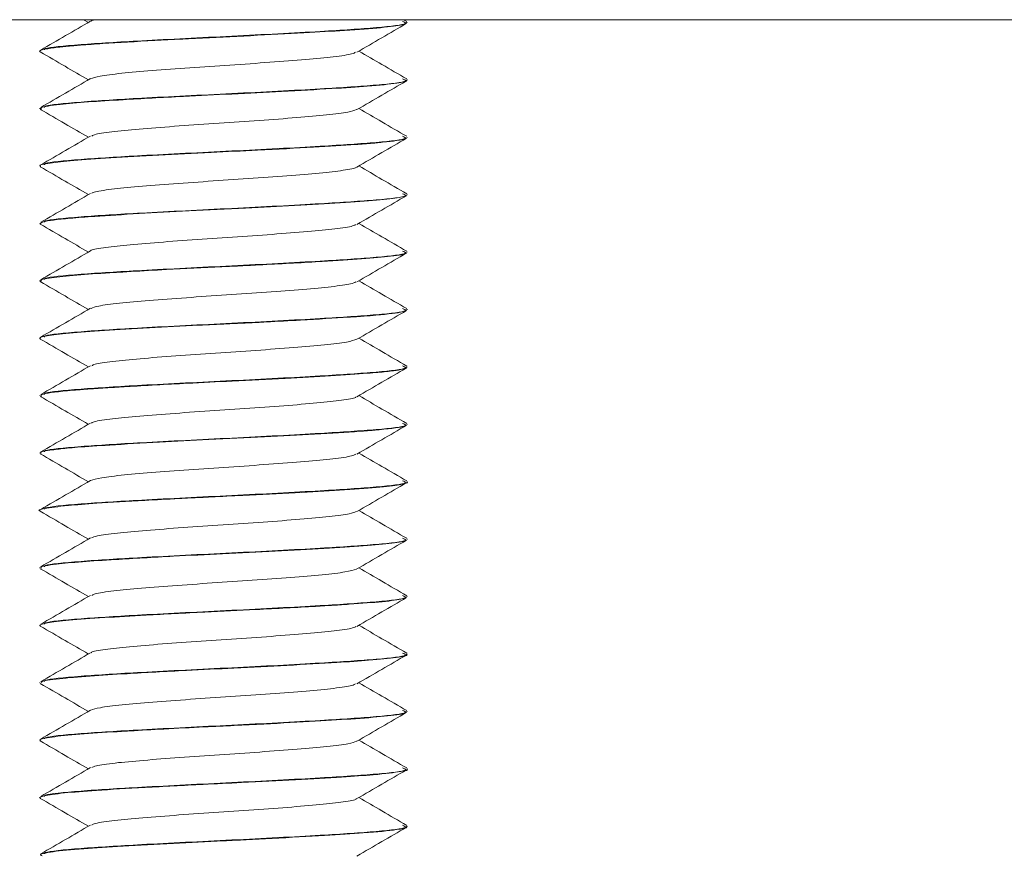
# Model space of a CAD drawing. Header units: millimetres. Extents: x 232 to 1296, y -47 to 1176.
# Tile 26 of 32: x 909 to 930, y 648 to 666. Entities that reach past the tile are written whole.
import ezdxf

# ---------------------------------------------------------------- set-up
doc = ezdxf.new("R2010")
doc.units = ezdxf.units.MM

msp = doc.modelspace()

# ---------------------------------------------------------------- linework, layer by layer
at = {"color": 7, "linetype": 'Continuous', "lineweight": 15}
for p, q in [((1042.82, 665.698), (892.82, 665.698)), ((910.273, 665.698), (910.375, 665.639)), ((917.307, 665.659), (917.24, 665.698)), ((917.32, 665.634), (917.32, 665.644)), ((909.32, 665.019), (909.32, 665.009)), ((917.32, 664.384), (917.32, 664.394)), ((909.32, 663.769), (909.32, 663.759)), ((917.32, 663.134), (917.32, 663.144)), ((909.32, 662.519), (909.32, 662.509)), ((917.32, 661.884), (917.32, 661.894)), ((909.32, 661.269), (909.32, 661.259)), ((917.32, 660.634), (917.32, 660.644)), ((909.32, 660.019), (909.32, 660.009)), ((917.32, 659.384), (917.32, 659.394)), ((909.32, 658.769), (909.32, 658.759)), ((917.32, 658.134), (917.32, 658.144)), ((909.32, 657.519), (909.32, 657.509)), ((917.32, 656.884), (917.32, 656.894)), ((909.32, 656.269), (909.32, 656.259)), ((917.32, 655.634), (917.32, 655.644)), ((909.32, 655.019), (909.32, 655.009)), ((917.32, 654.384), (917.32, 654.394)), ((909.32, 653.769), (909.32, 653.759)), ((917.32, 653.134), (917.32, 653.144)), ((909.32, 652.519), (909.32, 652.509)), ((917.32, 651.884), (917.32, 651.894)), ((909.32, 651.269), (909.32, 651.259)), ((917.32, 650.634), (917.32, 650.644)), ((909.32, 650.019), (909.32, 650.009)), ((917.32, 649.384), (917.32, 649.394)), ((909.32, 648.769), (909.32, 648.759)), ((917.32, 648.134), (917.32, 648.144))]:
    msp.add_line(p, q, dxfattribs=at)
for points, knots in [([(910.554, 665.698), (910.505, 665.69), (910.436, 665.679), (910.437, 665.668), (910.438, 665.665)], [0, 0, 0, 0, 0.700769, 1, 1, 1, 1]), ([(909.333, 664.996), (909.33, 664.997), (909.276, 665.019), (909.388, 665.054), (909.666, 665.094), (909.865, 665.115), (909.968, 665.125), (910.073, 665.134), (910.296, 665.152), (910.823, 665.188), (911.586, 665.233), (912.302, 665.271), (912.997, 665.306), (913.924, 665.35), (915.046, 665.409), (916.03, 665.468), (916.782, 665.523), (917.251, 665.583), (917.284, 665.618), (917.3, 665.634)], [0, 0, 0, 0, 0.005382, 0.104714, 0.167534, 0.189095, 0.200969, 0.213143, 0.232692, 0.287375, 0.390821, 0.437924, 0.463176, 0.556612, 0.651586, 0.734536, 0.829958, 0.923692, 1, 1, 1, 1]), ([(910.42, 665.665), (910.24, 665.561), (909.88, 665.351), (909.519, 665.142), (909.339, 665.038)], [0, 0, 0, 0, 0.499595, 1, 1, 1, 1]), ([(917.217, 665.66), (917.256, 665.645), (917.364, 665.601), (916.73, 665.525), (915.417, 665.438), (913.512, 665.34), (911.556, 665.244), (910.144, 665.156), (909.411, 665.086), (909.42, 665.048), (909.422, 665.039)], [0, 0, 0, 0, 0.076375, 0.215323, 0.351891, 0.514586, 0.676367, 0.813285, 0.952054, 1, 1, 1, 1]), ([(916.224, 664.991), (916.404, 665.095), (916.763, 665.304), (917.123, 665.512), (917.302, 665.616)], [0, 0, 0, 0, 0.499761, 1, 1, 1, 1]), ([(909.329, 664.996), (909.509, 664.892), (909.857, 664.69), (910.206, 664.487), (910.375, 664.389)], [0, 0, 0, 0, 0.516748, 1, 1, 1, 1]), ([(916.195, 664.991), (916.175, 664.978), (916.122, 664.946), (915.743, 664.89), (915.129, 664.833), (914.342, 664.771), (913.462, 664.71), (912.569, 664.652), (911.746, 664.589), (911.069, 664.531), (910.59, 664.472), (910.48, 664.433), (910.428, 664.414)], [0, 0, 0, 0, 0.066202, 0.171916, 0.275267, 0.380771, 0.485627, 0.589396, 0.695229, 0.798811, 0.903905, 1, 1, 1, 1]), ([(917.307, 664.409), (917.127, 664.513), (916.78, 664.715), (916.432, 664.917), (916.265, 665.014)], [0, 0, 0, 0, 0.517497, 1, 1, 1, 1]), ([(910.42, 664.415), (910.24, 664.311), (909.88, 664.101), (909.519, 663.892), (909.339, 663.788)], [0, 0, 0, 0, 0.499594, 1, 1, 1, 1]), ([(917.217, 664.41), (917.256, 664.395), (917.364, 664.351), (916.73, 664.275), (915.417, 664.188), (913.512, 664.09), (911.556, 663.994), (910.144, 663.906), (909.411, 663.836), (909.42, 663.798), (909.422, 663.789)], [0, 0, 0, 0, 0.0763754, 0.2153235, 0.3518906, 0.5145863, 0.6763669, 0.8132845, 0.9520543, 1, 1, 1, 1]), ([(909.353, 663.746), (909.342, 663.759), (909.311, 663.793), (909.672, 663.85), (910.322, 663.907), (911.221, 663.962), (912.312, 664.023), (913.515, 664.081), (914.64, 664.137), (915.664, 664.196), (916.553, 664.253), (917.104, 664.313), (917.337, 664.358), (917.302, 664.38), (917.294, 664.384)], [0, 0, 0, 0, 0.063775, 0.168377, 0.252957, 0.330309, 0.441639, 0.524424, 0.610461, 0.706588, 0.790475, 0.894394, 0.978109, 1, 1, 1, 1]), ([(916.224, 663.741), (916.404, 663.845), (916.763, 664.054), (917.123, 664.262), (917.302, 664.366)], [0, 0, 0, 0, 0.499761, 1, 1, 1, 1]), ([(909.329, 663.746), (909.509, 663.642), (909.857, 663.44), (910.206, 663.237), (910.375, 663.139)], [0, 0, 0, 0, 0.516749, 1, 1, 1, 1]), ([(916.216, 663.742), (916.167, 663.723), (916.066, 663.684), (915.597, 663.624), (914.928, 663.567), (914.11, 663.504), (913.218, 663.445), (912.336, 663.385), (911.543, 663.322), (910.92, 663.266), (910.531, 663.21), (910.472, 663.177), (910.449, 663.165)], [0, 0, 0, 0, 0.095854, 0.201092, 0.304581, 0.410399, 0.514327, 0.619011, 0.72461, 0.827947, 0.933596, 1, 1, 1, 1]), ([(917.307, 663.159), (917.127, 663.263), (916.78, 663.465), (916.432, 663.667), (916.265, 663.764)], [0, 0, 0, 0, 0.517497, 1, 1, 1, 1]), ([(909.338, 662.509), (909.332, 662.511), (909.282, 662.533), (909.503, 662.574), (910.017, 662.634), (910.839, 662.689), (911.879, 662.75), (912.994, 662.807), (914.162, 662.861), (915.268, 662.922), (916.003, 662.967), (916.357, 662.993), (916.463, 663.001), (916.515, 663.005), (916.538, 663.007), (916.547, 663.008), (916.55, 663.008), (916.551, 663.008), (916.551, 663.008), (916.551, 663.008), (916.551, 663.008), (916.551, 663.008), (916.551, 663.008), (916.551, 663.008), (916.553, 663.008), (916.581, 663.01), (916.662, 663.017), (916.981, 663.048), (917.295, 663.089), (917.287, 663.123), (917.285, 663.134)], [0, 0, 0, 0, 0.01268, 0.107197, 0.196399, 0.289776, 0.385371, 0.478134, 0.559034, 0.662861, 0.755014, 0.778127, 0.789685, 0.795464, 0.798354, 0.799076, 0.799257, 0.799347, 0.799392, 0.799395, 0.799396, 0.799397, 0.7994, 0.799405, 0.799494, 0.79987, 0.811223, 0.83261, 0.945853, 1, 1, 1, 1]), ([(910.42, 663.165), (910.24, 663.061), (909.88, 662.851), (909.519, 662.642), (909.339, 662.538)], [0, 0, 0, 0, 0.499595, 1, 1, 1, 1]), ([(917.217, 663.16), (917.256, 663.145), (917.364, 663.101), (916.73, 663.025), (915.417, 662.938), (913.512, 662.84), (911.556, 662.744), (910.144, 662.656), (909.411, 662.586), (909.42, 662.548), (909.422, 662.539)], [0, 0, 0, 0, 0.076375, 0.215323, 0.351891, 0.514586, 0.676367, 0.813285, 0.952054, 1, 1, 1, 1]), ([(916.224, 662.491), (916.404, 662.595), (916.763, 662.804), (917.123, 663.012), (917.302, 663.116)], [0, 0, 0, 0, 0.499761, 1, 1, 1, 1]), ([(909.329, 662.496), (909.509, 662.392), (909.857, 662.19), (910.206, 661.987), (910.375, 661.889)], [0, 0, 0, 0, 0.516749, 1, 1, 1, 1]), ([(916.207, 662.49), (916.207, 662.487), (916.206, 662.465), (915.948, 662.418), (915.44, 662.359), (914.716, 662.3), (913.872, 662.237), (912.974, 662.18), (912.11, 662.118), (911.352, 662.057), (910.789, 661.999), (910.478, 661.949), (910.455, 661.922), (910.45, 661.915)], [0, 0, 0, 0, 0.016896, 0.122899, 0.2276, 0.332081, 0.438144, 0.541827, 0.647537, 0.752836, 0.856785, 0.962923, 1, 1, 1, 1]), ([(917.307, 661.909), (917.127, 662.013), (916.78, 662.215), (916.432, 662.417), (916.265, 662.514)], [0, 0, 0, 0, 0.517497, 1, 1, 1, 1]), ([(909.329, 661.246), (909.333, 661.263), (909.343, 661.305), (909.814, 661.365), (910.569, 661.422), (911.445, 661.475), (912.583, 661.537), (913.763, 661.592), (914.903, 661.651), (915.902, 661.71), (916.688, 661.765), (917.218, 661.826), (917.283, 661.865), (917.317, 661.884)], [0, 0, 0, 0, 0.083089, 0.202202, 0.26851, 0.361709, 0.45139, 0.547628, 0.63402, 0.724826, 0.817055, 0.906751, 1, 1, 1, 1]), ([(910.42, 661.915), (910.24, 661.811), (909.88, 661.601), (909.519, 661.392), (909.339, 661.288)], [0, 0, 0, 0, 0.499595, 1, 1, 1, 1]), ([(917.217, 661.91), (917.256, 661.895), (917.364, 661.851), (916.73, 661.775), (915.417, 661.688), (913.512, 661.59), (911.556, 661.494), (910.144, 661.406), (909.411, 661.336), (909.42, 661.298), (909.422, 661.289)], [0, 0, 0, 0, 0.0763754, 0.2153235, 0.3518906, 0.5145863, 0.6763669, 0.8132845, 0.9520543, 1, 1, 1, 1]), ([(916.224, 661.241), (916.404, 661.345), (916.763, 661.554), (917.123, 661.762), (917.302, 661.866)], [0, 0, 0, 0, 0.499761, 1, 1, 1, 1]), ([(909.329, 661.246), (909.509, 661.142), (909.857, 660.94), (910.206, 660.737), (910.375, 660.639)], [0, 0, 0, 0, 0.516749, 1, 1, 1, 1]), ([(916.193, 661.24), (916.185, 661.232), (916.158, 661.204), (915.833, 661.151), (915.26, 661.094), (914.497, 661.033), (913.63, 660.971), (912.732, 660.914), (911.892, 660.85), (911.174, 660.792), (910.678, 660.732), (910.429, 660.688), (910.429, 660.667), (910.429, 660.665)], [0, 0, 0, 0, 0.046171, 0.152301, 0.25618, 0.361558, 0.467199, 0.570908, 0.67699, 0.781359, 0.886166, 0.992126, 1, 1, 1, 1]), ([(917.307, 660.659), (917.127, 660.763), (916.78, 660.965), (916.432, 661.167), (916.265, 661.264)], [0, 0, 0, 0, 0.517497, 1, 1, 1, 1]), ([(909.356, 660.009), (909.347, 660.015), (909.308, 660.041), (909.587, 660.087), (910.147, 660.144), (910.779, 660.184), (911.419, 660.223), (912.183, 660.265), (913.026, 660.308), (913.734, 660.341), (914.492, 660.38), (915.427, 660.431), (916.376, 660.49), (917.023, 660.551), (917.326, 660.6), (917.297, 660.628), (917.29, 660.634)], [0, 0, 0, 0, 0.0322, 0.126589, 0.216571, 0.297771, 0.332484, 0.399602, 0.497081, 0.533477, 0.569059, 0.680622, 0.770421, 0.863692, 0.967543, 1, 1, 1, 1]), ([(910.42, 660.665), (910.24, 660.561), (909.88, 660.351), (909.519, 660.142), (909.339, 660.038)], [0, 0, 0, 0, 0.499595, 1, 1, 1, 1]), ([(917.217, 660.66), (917.256, 660.645), (917.364, 660.601), (916.73, 660.525), (915.417, 660.438), (913.512, 660.34), (911.556, 660.244), (910.144, 660.156), (909.411, 660.086), (909.42, 660.048), (909.422, 660.039)], [0, 0, 0, 0, 0.076375, 0.215323, 0.351891, 0.514586, 0.676367, 0.813285, 0.952054, 1, 1, 1, 1]), ([(916.224, 659.991), (916.404, 660.095), (916.763, 660.304), (917.123, 660.512), (917.302, 660.616)], [0, 0, 0, 0, 0.499761, 1, 1, 1, 1]), ([(909.329, 659.996), (909.509, 659.892), (909.857, 659.69), (910.206, 659.487), (910.375, 659.389)], [0, 0, 0, 0, 0.516749, 1, 1, 1, 1]), ([(916.199, 659.991), (916.172, 659.977), (916.105, 659.942), (915.699, 659.885), (915.067, 659.828), (914.269, 659.765), (913.385, 659.705), (912.495, 659.647), (911.681, 659.583), (911.021, 659.527), (910.571, 659.468), (910.479, 659.431), (910.437, 659.414)], [0, 0, 0, 0, 0.0755262, 0.1811333, 0.2844711, 0.3901168, 0.4946996, 0.5987235, 0.7045264, 0.8079738, 0.9132851, 1, 1, 1, 1]), ([(917.307, 659.409), (917.127, 659.513), (916.78, 659.715), (916.432, 659.917), (916.265, 660.014)], [0, 0, 0, 0, 0.517497, 1, 1, 1, 1]), ([(909.335, 658.746), (909.33, 658.748), (909.285, 658.771), (909.419, 658.813), (909.91, 658.875), (910.689, 658.93), (911.671, 658.987), (912.613, 659.038), (913.343, 659.073), (913.832, 659.096), (914.372, 659.124), (915.152, 659.165), (915.87, 659.209), (916.373, 659.243), (916.842, 659.282), (917.252, 659.33), (917.287, 659.369), (917.301, 659.384)], [0, 0, 0, 0, 0.011646, 0.108454, 0.199968, 0.290293, 0.380621, 0.468307, 0.516624, 0.551391, 0.583034, 0.645226, 0.743586, 0.781912, 0.81547, 0.926721, 1, 1, 1, 1]), ([(910.42, 659.415), (910.24, 659.311), (909.88, 659.101), (909.519, 658.892), (909.339, 658.788)], [0, 0, 0, 0, 0.499594, 1, 1, 1, 1]), ([(917.217, 659.41), (917.256, 659.395), (917.364, 659.351), (916.73, 659.275), (915.417, 659.188), (913.512, 659.09), (911.556, 658.994), (910.144, 658.906), (909.411, 658.836), (909.42, 658.798), (909.422, 658.789)], [0, 0, 0, 0, 0.076375, 0.215323, 0.351891, 0.514586, 0.676367, 0.813285, 0.952054, 1, 1, 1, 1]), ([(916.224, 658.741), (916.404, 658.845), (916.763, 659.054), (917.123, 659.262), (917.302, 659.366)], [0, 0, 0, 0, 0.499761, 1, 1, 1, 1]), ([(909.329, 658.746), (909.509, 658.642), (909.857, 658.44), (910.206, 658.237), (910.375, 658.139)], [0, 0, 0, 0, 0.516749, 1, 1, 1, 1]), ([(916.224, 658.741), (916.165, 658.721), (916.045, 658.68), (915.547, 658.619), (914.863, 658.562), (914.036, 658.498), (913.141, 658.441), (912.264, 658.38), (911.481, 658.317), (910.877, 658.261), (910.514, 658.207), (910.468, 658.176), (910.452, 658.165)], [0, 0, 0, 0, 0.104172, 0.209304, 0.313069, 0.419028, 0.522842, 0.627912, 0.73348, 0.836972, 0.94284, 1, 1, 1, 1]), ([(917.307, 658.159), (917.127, 658.263), (916.78, 658.465), (916.432, 658.667), (916.265, 658.764)], [0, 0, 0, 0, 0.517497, 1, 1, 1, 1]), ([(909.354, 657.496), (909.344, 657.51), (909.315, 657.55), (909.696, 657.601), (910.085, 657.635), (910.188, 657.643), (910.203, 657.644), (910.208, 657.645), (910.208, 657.645), (910.208, 657.645), (910.208, 657.645), (910.208, 657.645), (910.209, 657.645), (910.211, 657.645), (910.217, 657.646), (910.23, 657.647), (910.256, 657.649), (910.311, 657.653), (910.483, 657.665), (910.777, 657.684), (911.452, 657.725), (912.375, 657.776), (913.574, 657.833), (914.659, 657.887), (915.676, 657.947), (916.315, 657.987), (916.753, 658.025), (917.103, 658.064), (917.336, 658.103), (917.295, 658.128), (917.286, 658.134)], [0, 0, 0, 0, 0.070099, 0.193561, 0.226783, 0.230527, 0.232445, 0.232476, 0.23249, 0.232494, 0.232496, 0.232498, 0.232509, 0.232596, 0.233295, 0.234693, 0.237488, 0.243078, 0.254259, 0.297931, 0.337167, 0.448533, 0.525001, 0.616601, 0.704003, 0.790609, 0.820801, 0.879166, 0.971874, 1, 1, 1, 1]), ([(910.42, 658.165), (910.24, 658.061), (909.88, 657.851), (909.519, 657.642), (909.339, 657.538)], [0, 0, 0, 0, 0.499594, 1, 1, 1, 1]), ([(917.217, 658.16), (917.256, 658.145), (917.364, 658.101), (916.73, 658.025), (915.417, 657.938), (913.512, 657.84), (911.556, 657.744), (910.144, 657.656), (909.411, 657.586), (909.42, 657.548), (909.422, 657.539)], [0, 0, 0, 0, 0.076375, 0.215323, 0.351891, 0.514586, 0.676367, 0.813285, 0.952054, 1, 1, 1, 1]), ([(916.224, 657.491), (916.404, 657.595), (916.763, 657.804), (917.123, 658.012), (917.302, 658.116)], [0, 0, 0, 0, 0.499761, 1, 1, 1, 1]), ([(909.329, 657.496), (909.509, 657.392), (909.857, 657.19), (910.206, 656.987), (910.375, 656.889)], [0, 0, 0, 0, 0.516749, 1, 1, 1, 1]), ([(916.2, 657.49), (916.199, 657.486), (916.191, 657.461), (915.914, 657.413), (915.385, 657.354), (914.648, 657.295), (913.796, 657.232), (912.897, 657.175), (912.04, 657.112), (911.294, 657.052), (910.752, 656.994), (910.462, 656.945), (910.448, 656.92), (910.445, 656.915)], [0, 0, 0, 0, 0.02609, 0.132175, 0.236563, 0.341362, 0.447333, 0.550965, 0.656834, 0.761873, 0.86604, 0.972164, 1, 1, 1, 1]), ([(917.307, 656.909), (917.127, 657.013), (916.78, 657.215), (916.432, 657.417), (916.265, 657.514)], [0, 0, 0, 0, 0.5174965, 1, 1, 1, 1]), ([(910.42, 656.915), (910.24, 656.811), (909.88, 656.601), (909.519, 656.392), (909.339, 656.288)], [0, 0, 0, 0, 0.499594, 1, 1, 1, 1]), ([(917.217, 656.91), (917.256, 656.895), (917.364, 656.851), (916.73, 656.775), (915.417, 656.688), (913.512, 656.59), (911.556, 656.494), (910.144, 656.406), (909.411, 656.336), (909.42, 656.298), (909.422, 656.289)], [0, 0, 0, 0, 0.076375, 0.215323, 0.351891, 0.514586, 0.676367, 0.813285, 0.952054, 1, 1, 1, 1]), ([(909.352, 656.259), (909.342, 656.264), (909.299, 656.288), (909.514, 656.325), (909.843, 656.364), (910.248, 656.4), (910.873, 656.441), (911.862, 656.498), (913.033, 656.559), (914.21, 656.614), (915.354, 656.677), (916.068, 656.721), (916.415, 656.747), (916.491, 656.753), (916.511, 656.755), (916.515, 656.755), (916.515, 656.755), (916.515, 656.755), (916.515, 656.755), (916.515, 656.755), (916.515, 656.755), (916.516, 656.755), (916.518, 656.755), (916.543, 656.757), (916.61, 656.763), (916.953, 656.794), (917.291, 656.837), (917.288, 656.873), (917.287, 656.884)], [0, 0, 0, 0, 0.025281, 0.117138, 0.175332, 0.207793, 0.28755, 0.386952, 0.474879, 0.571535, 0.66504, 0.765043, 0.786638, 0.793307, 0.794544, 0.794686, 0.794756, 0.794758, 0.794759, 0.794762, 0.794768, 0.794818, 0.794943, 0.795786, 0.804608, 0.822148, 0.944699, 1, 1, 1, 1]), ([(916.224, 656.241), (916.404, 656.345), (916.763, 656.554), (917.123, 656.762), (917.302, 656.866)], [0, 0, 0, 0, 0.499761, 1, 1, 1, 1]), ([(917.307, 655.659), (917.127, 655.763), (916.78, 655.965), (916.432, 656.167), (916.265, 656.264)], [0, 0, 0, 0, 0.517497, 1, 1, 1, 1]), ([(909.329, 656.246), (909.509, 656.142), (909.857, 655.94), (910.206, 655.737), (910.375, 655.639)], [0, 0, 0, 0, 0.516749, 1, 1, 1, 1]), ([(916.193, 656.241), (916.18, 656.23), (916.142, 656.2), (915.793, 656.146), (915.201, 656.089), (914.426, 656.027), (913.553, 655.966), (912.657, 655.909), (911.823, 655.845), (911.129, 655.787), (910.616, 655.726), (910.486, 655.685), (910.42, 655.665)], [0, 0, 0, 0, 0.055425, 0.16145, 0.265118, 0.370641, 0.476007, 0.579776, 0.68583, 0.789869, 0.894894, 1, 1, 1, 1]), ([(909.335, 654.996), (909.332, 654.997), (909.252, 655.017), (909.405, 655.056), (909.827, 655.117), (910.595, 655.174), (911.442, 655.225), (912.172, 655.264), (912.558, 655.284), (912.697, 655.291), (912.762, 655.294), (912.79, 655.296), (912.884, 655.3), (913.2, 655.316), (913.904, 655.349), (914.885, 655.4), (915.896, 655.46), (916.687, 655.515), (917.114, 655.564), (917.271, 655.604), (917.345, 655.622), (917.313, 655.633), (917.309, 655.634)], [0, 0, 0, 0, 0.0038, 0.09301, 0.196862, 0.272657, 0.372006, 0.434106, 0.453276, 0.464496, 0.467125, 0.468675, 0.471175, 0.489369, 0.542999, 0.6355, 0.723154, 0.816145, 0.907576, 0.948455, 0.99428, 1, 1, 1, 1]), ([(910.42, 655.665), (910.24, 655.561), (909.88, 655.351), (909.519, 655.142), (909.339, 655.038)], [0, 0, 0, 0, 0.499594, 1, 1, 1, 1]), ([(917.217, 655.66), (917.256, 655.645), (917.364, 655.601), (916.73, 655.525), (915.417, 655.438), (913.512, 655.34), (911.556, 655.244), (910.144, 655.156), (909.411, 655.086), (909.42, 655.048), (909.422, 655.039)], [0, 0, 0, 0, 0.076375, 0.215323, 0.351891, 0.514586, 0.676367, 0.813285, 0.952054, 1, 1, 1, 1]), ([(916.224, 654.991), (916.404, 655.095), (916.763, 655.304), (917.123, 655.512), (917.302, 655.616)], [0, 0, 0, 0, 0.499761, 1, 1, 1, 1]), ([(909.329, 654.996), (909.509, 654.892), (909.857, 654.69), (910.206, 654.487), (910.375, 654.389)], [0, 0, 0, 0, 0.516749, 1, 1, 1, 1]), ([(916.206, 654.991), (916.169, 654.975), (916.087, 654.939), (915.653, 654.88), (915.004, 654.823), (914.196, 654.76), (913.308, 654.701), (912.422, 654.642), (911.617, 654.578), (910.974, 654.522), (910.552, 654.464), (910.476, 654.429), (910.444, 654.415)], [0, 0, 0, 0, 0.084872, 0.190333, 0.293709, 0.399458, 0.503729, 0.608059, 0.713792, 0.817157, 0.922647, 1, 1, 1, 1]), ([(917.307, 654.409), (917.127, 654.513), (916.78, 654.715), (916.432, 654.917), (916.265, 655.014)], [0, 0, 0, 0, 0.517497, 1, 1, 1, 1]), ([(909.36, 653.759), (909.349, 653.765), (909.301, 653.793), (909.608, 653.84), (910.194, 653.897), (911.047, 653.951), (912.11, 654.013), (913.324, 654.072), (914.464, 654.127), (915.525, 654.187), (916.413, 654.243), (917.015, 654.3), (917.318, 654.349), (917.286, 654.376), (917.276, 654.384)], [0, 0, 0, 0, 0.031776, 0.136212, 0.220917, 0.300182, 0.412068, 0.498314, 0.590512, 0.683974, 0.774482, 0.868639, 0.958277, 1, 1, 1, 1]), ([(910.42, 654.415), (910.24, 654.311), (909.88, 654.101), (909.519, 653.892), (909.339, 653.788)], [0, 0, 0, 0, 0.499595, 1, 1, 1, 1]), ([(917.217, 654.41), (917.256, 654.395), (917.364, 654.351), (916.73, 654.275), (915.417, 654.188), (913.512, 654.09), (911.556, 653.994), (910.144, 653.906), (909.411, 653.836), (909.42, 653.798), (909.422, 653.789)], [0, 0, 0, 0, 0.076375, 0.215323, 0.351891, 0.514586, 0.676367, 0.813285, 0.952054, 1, 1, 1, 1]), ([(916.224, 653.741), (916.404, 653.845), (916.763, 654.054), (917.123, 654.262), (917.302, 654.366)], [0, 0, 0, 0, 0.499761, 1, 1, 1, 1]), ([(909.329, 653.746), (909.509, 653.642), (909.857, 653.44), (910.206, 653.237), (910.375, 653.139)], [0, 0, 0, 0, 0.516749, 1, 1, 1, 1]), ([(916.217, 653.737), (916.15, 653.716), (916.015, 653.675), (915.495, 653.614), (914.796, 653.556), (913.96, 653.493), (913.064, 653.436), (912.193, 653.374), (911.421, 653.312), (910.835, 653.255), (910.497, 653.203), (910.463, 653.174), (910.452, 653.165)], [0, 0, 0, 0, 0.106514, 0.212212, 0.31701, 0.423789, 0.528244, 0.634375, 0.740587, 0.844989, 0.951753, 1, 1, 1, 1]), ([(917.307, 653.159), (917.127, 653.263), (916.78, 653.465), (916.432, 653.667), (916.265, 653.764)], [0, 0, 0, 0, 0.517497, 1, 1, 1, 1]), ([(909.333, 652.496), (909.329, 652.498), (909.286, 652.521), (909.418, 652.562), (909.914, 652.625), (910.671, 652.679), (911.685, 652.739), (912.834, 652.799), (914.122, 652.86), (915.071, 652.911), (915.712, 652.95), (916.241, 652.983), (916.819, 653.028), (917.257, 653.084), (917.284, 653.119), (917.296, 653.134)], [0, 0, 0, 0, 0.010758, 0.109978, 0.199223, 0.291117, 0.37471, 0.478605, 0.565214, 0.673439, 0.710331, 0.744912, 0.83497, 0.926493, 1, 1, 1, 1]), ([(910.42, 653.165), (910.24, 653.061), (909.88, 652.851), (909.519, 652.642), (909.339, 652.538)], [0, 0, 0, 0, 0.499594, 1, 1, 1, 1]), ([(917.217, 653.16), (917.256, 653.145), (917.364, 653.101), (916.73, 653.025), (915.417, 652.938), (913.512, 652.84), (911.556, 652.744), (910.144, 652.656), (909.411, 652.586), (909.42, 652.548), (909.422, 652.539)], [0, 0, 0, 0, 0.0763754, 0.2153235, 0.3518906, 0.5145863, 0.6763669, 0.8132845, 0.9520543, 1, 1, 1, 1]), ([(916.224, 652.491), (916.404, 652.595), (916.763, 652.804), (917.123, 653.012), (917.302, 653.116)], [0, 0, 0, 0, 0.499761, 1, 1, 1, 1]), ([(909.329, 652.496), (909.509, 652.392), (909.857, 652.19), (910.206, 651.987), (910.375, 651.889)], [0, 0, 0, 0, 0.516749, 1, 1, 1, 1]), ([(916.196, 652.49), (916.192, 652.484), (916.176, 652.458), (915.878, 652.408), (915.328, 652.35), (914.579, 652.289), (913.72, 652.227), (912.821, 652.17), (911.972, 652.107), (911.238, 652.047), (910.717, 651.988), (910.447, 651.942), (910.44, 651.919), (910.439, 651.915)], [0, 0, 0, 0, 0.035316, 0.141445, 0.245567, 0.350654, 0.456496, 0.560131, 0.66612, 0.770862, 0.875302, 0.981374, 1, 1, 1, 1]), ([(917.307, 651.909), (917.127, 652.013), (916.78, 652.215), (916.432, 652.417), (916.265, 652.514)], [0, 0, 0, 0, 0.517497, 1, 1, 1, 1]), ([(910.42, 651.915), (910.24, 651.811), (909.88, 651.601), (909.519, 651.392), (909.339, 651.288)], [0, 0, 0, 0, 0.499594, 1, 1, 1, 1]), ([(909.363, 651.259), (909.354, 651.268), (909.323, 651.298), (909.68, 651.35), (910.348, 651.408), (911.288, 651.466), (912.383, 651.527), (913.594, 651.584), (914.74, 651.642), (915.746, 651.701), (916.572, 651.755), (917.106, 651.813), (917.348, 651.858), (917.302, 651.88), (917.294, 651.884)], [0, 0, 0, 0, 0.043969, 0.148454, 0.241466, 0.324033, 0.434964, 0.517961, 0.61183, 0.711213, 0.789625, 0.888039, 0.980939, 1, 1, 1, 1]), ([(917.217, 651.91), (917.256, 651.895), (917.364, 651.851), (916.73, 651.775), (915.417, 651.688), (913.512, 651.59), (911.556, 651.494), (910.144, 651.406), (909.411, 651.336), (909.42, 651.298), (909.422, 651.289)], [0, 0, 0, 0, 0.076375, 0.215323, 0.351891, 0.514586, 0.676367, 0.813285, 0.952054, 1, 1, 1, 1]), ([(916.224, 651.241), (916.404, 651.345), (916.763, 651.554), (917.123, 651.762), (917.302, 651.866)], [0, 0, 0, 0, 0.499761, 1, 1, 1, 1]), ([(909.329, 651.246), (909.509, 651.142), (909.857, 650.94), (910.206, 650.737), (910.375, 650.639)], [0, 0, 0, 0, 0.516749, 1, 1, 1, 1]), ([(916.195, 651.241), (916.175, 651.229), (916.125, 651.196), (915.75, 651.141), (915.14, 651.084), (914.354, 651.022), (913.476, 650.961), (912.582, 650.903), (911.757, 650.84), (911.078, 650.782), (910.593, 650.722), (910.481, 650.683), (910.427, 650.664)], [0, 0, 0, 0, 0.064596, 0.170324, 0.273684, 0.379158, 0.484059, 0.587789, 0.693623, 0.797233, 0.902285, 1, 1, 1, 1]), ([(917.307, 650.659), (917.127, 650.763), (916.78, 650.965), (916.432, 651.167), (916.265, 651.264)], [0, 0, 0, 0, 0.517497, 1, 1, 1, 1]), ([(909.335, 650.009), (909.33, 650.011), (909.289, 650.033), (909.5, 650.075), (910.029, 650.135), (910.641, 650.176), (911.071, 650.202), (911.429, 650.223), (912.041, 650.258), (913.027, 650.308), (914.182, 650.362), (915.317, 650.425), (916.255, 650.482), (916.954, 650.542), (917.304, 650.595), (917.294, 650.625), (917.292, 650.634)], [0, 0, 0, 0, 0.011802, 0.103423, 0.202849, 0.292958, 0.3069, 0.330376, 0.394574, 0.467134, 0.57049, 0.666454, 0.754985, 0.850861, 0.954823, 1, 1, 1, 1]), ([(910.42, 650.665), (910.24, 650.561), (909.88, 650.351), (909.519, 650.142), (909.339, 650.038)], [0, 0, 0, 0, 0.499595, 1, 1, 1, 1]), ([(917.217, 650.66), (917.256, 650.645), (917.364, 650.601), (916.73, 650.525), (915.417, 650.438), (913.512, 650.34), (911.556, 650.244), (910.144, 650.156), (909.411, 650.086), (909.42, 650.048), (909.422, 650.039)], [0, 0, 0, 0, 0.076375, 0.215323, 0.351891, 0.514586, 0.676367, 0.813285, 0.952054, 1, 1, 1, 1]), ([(916.224, 649.991), (916.404, 650.095), (916.763, 650.304), (917.123, 650.512), (917.302, 650.616)], [0, 0, 0, 0, 0.499761, 1, 1, 1, 1]), ([(909.329, 649.996), (909.509, 649.892), (909.857, 649.69), (910.206, 649.487), (910.375, 649.389)], [0, 0, 0, 0, 0.516749, 1, 1, 1, 1]), ([(916.214, 649.992), (916.168, 649.973), (916.069, 649.935), (915.605, 649.875), (914.939, 649.818), (914.123, 649.755), (913.231, 649.696), (912.349, 649.636), (911.554, 649.573), (910.928, 649.517), (910.534, 649.461), (910.473, 649.428), (910.449, 649.415)], [0, 0, 0, 0, 0.094237, 0.199512, 0.302979, 0.408791, 0.512765, 0.617399, 0.723022, 0.826359, 0.931988, 1, 1, 1, 1]), ([(917.307, 649.409), (917.127, 649.513), (916.78, 649.715), (916.432, 649.917), (916.265, 650.014)], [0, 0, 0, 0, 0.517497, 1, 1, 1, 1]), ([(910.42, 649.415), (910.24, 649.311), (909.88, 649.101), (909.519, 648.892), (909.339, 648.788)], [0, 0, 0, 0, 0.499594, 1, 1, 1, 1]), ([(917.217, 649.41), (917.256, 649.395), (917.364, 649.351), (916.73, 649.275), (915.417, 649.188), (913.512, 649.09), (911.556, 648.994), (910.144, 648.906), (909.411, 648.836), (909.42, 648.798), (909.422, 648.789)], [0, 0, 0, 0, 0.076375, 0.215323, 0.351891, 0.514586, 0.676367, 0.813285, 0.952054, 1, 1, 1, 1]), ([(909.333, 648.746), (909.331, 648.747), (909.293, 648.756), (909.33, 648.774), (909.431, 648.813), (909.798, 648.863), (910.547, 648.922), (911.59, 648.984), (912.713, 649.043), (913.84, 649.096), (914.899, 649.151), (915.879, 649.209), (916.711, 649.265), (917.169, 649.326), (917.363, 649.365), (917.312, 649.383), (917.308, 649.384)], [0, 0, 0, 0, 0.002753, 0.045537, 0.091128, 0.184345, 0.272586, 0.373098, 0.475972, 0.541051, 0.635804, 0.728134, 0.80751, 0.917633, 0.993831, 1, 1, 1, 1]), ([(916.224, 648.741), (916.404, 648.845), (916.763, 649.054), (917.123, 649.262), (917.302, 649.366)], [0, 0, 0, 0, 0.499761, 1, 1, 1, 1]), ([(917.307, 648.159), (917.127, 648.263), (916.78, 648.465), (916.432, 648.667), (916.265, 648.764)], [0, 0, 0, 0, 0.517497, 1, 1, 1, 1]), ([(909.329, 648.746), (909.509, 648.642), (909.857, 648.44), (910.206, 648.237), (910.375, 648.139)], [0, 0, 0, 0, 0.516749, 1, 1, 1, 1]), ([(916.208, 648.74), (916.208, 648.738), (916.209, 648.715), (915.953, 648.669), (915.45, 648.61), (914.727, 648.551), (913.885, 648.488), (912.987, 648.431), (912.122, 648.369), (911.362, 648.307), (910.796, 648.25), (910.481, 648.199), (910.456, 648.172), (910.45, 648.165)], [0, 0, 0, 0, 0.015314, 0.121299, 0.226054, 0.330482, 0.436557, 0.540254, 0.645933, 0.751274, 0.855189, 0.961326, 1, 1, 1, 1]), ([(909.367, 647.496), (909.345, 647.507), (909.313, 647.523), (909.375, 647.542), (909.41, 647.551), (909.431, 647.555), (909.442, 647.558), (909.447, 647.559), (909.448, 647.559), (909.449, 647.559), (909.449, 647.559), (909.449, 647.559), (909.449, 647.559), (909.449, 647.559), (909.449, 647.559), (909.449, 647.559), (909.455, 647.56), (909.47, 647.563), (909.517, 647.572), (909.71, 647.601), (910.197, 647.648), (911.118, 647.706), (912.18, 647.766), (913.117, 647.812), (913.839, 647.846), (914.601, 647.885), (915.515, 647.937), (916.487, 647.997), (917.09, 648.059), (917.334, 648.107), (917.302, 648.129), (917.295, 648.134)], [0, 0, 0, 0, 0.054385, 0.077428, 0.089741, 0.096096, 0.099322, 0.100134, 0.100541, 0.100592, 0.100617, 0.10063, 0.100634, 0.100635, 0.100655, 0.100695, 0.10105, 0.105829, 0.114055, 0.14084, 0.241137, 0.330402, 0.42471, 0.510535, 0.549118, 0.594023, 0.692159, 0.780132, 0.89284, 0.977002, 1, 1, 1, 1]), ([(910.42, 648.165), (910.24, 648.061), (909.88, 647.851), (909.519, 647.642), (909.339, 647.538)], [0, 0, 0, 0, 0.499594, 1, 1, 1, 1]), ([(917.217, 648.16), (917.256, 648.145), (917.364, 648.101), (916.73, 648.025), (915.417, 647.938), (913.512, 647.84), (911.556, 647.744), (910.144, 647.656), (909.411, 647.586), (909.42, 647.548), (909.422, 647.539)], [0, 0, 0, 0, 0.076375, 0.215323, 0.351891, 0.514586, 0.676367, 0.813285, 0.952054, 1, 1, 1, 1]), ([(916.224, 647.491), (916.404, 647.595), (916.763, 647.804), (917.123, 648.012), (917.302, 648.116)], [0, 0, 0, 0, 0.499761, 1, 1, 1, 1])]:
    msp.add_open_spline(points, degree=3, knots=knots, dxfattribs=at)

doc.saveas('drawing.dxf')
